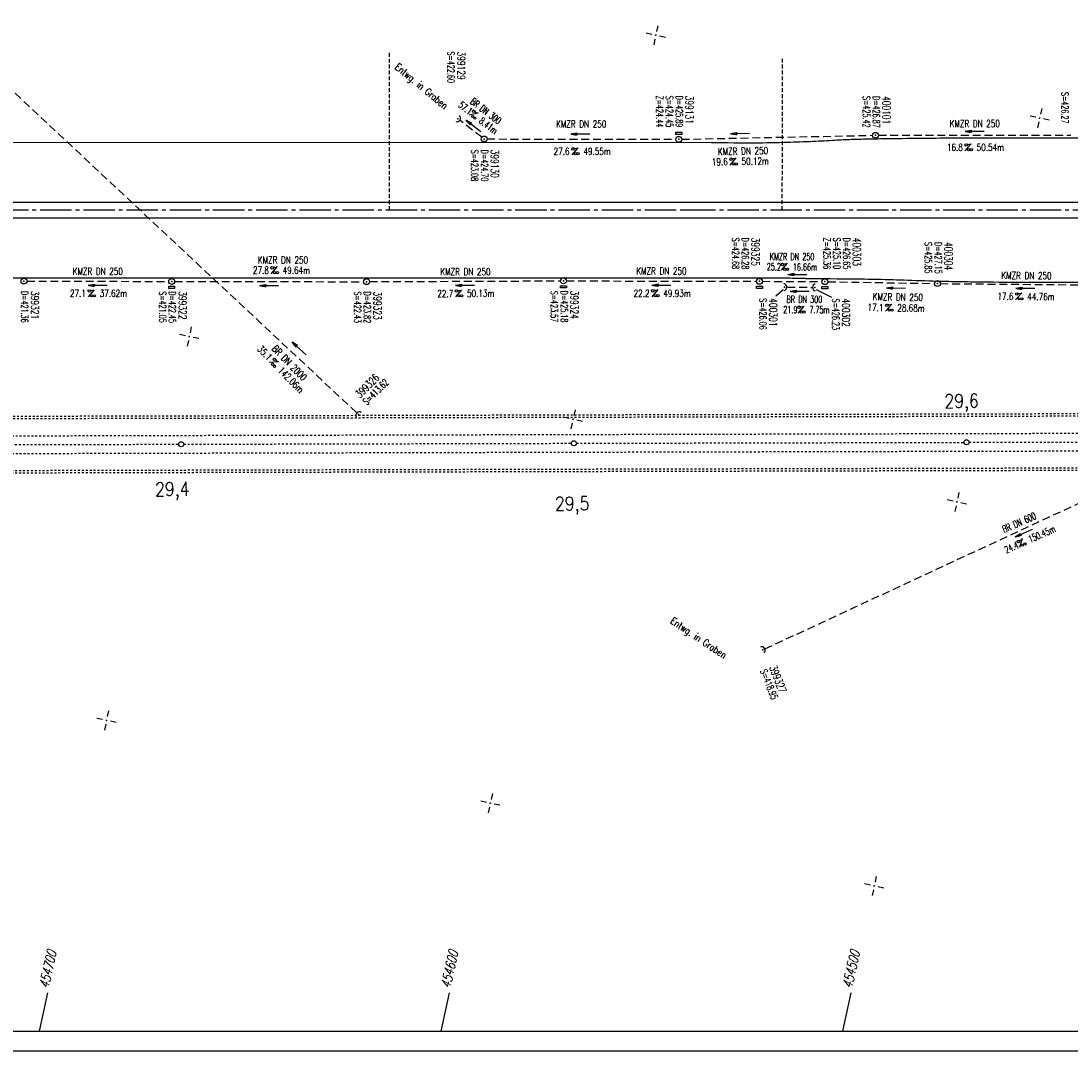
# Model space of a CAD drawing. Extents: x 0 to 1135, y 0 to 420.
# Tile 4 of 32: x 478 to 746, y 0 to 262. Entities that reach past the tile are written whole.
import ezdxf
from ezdxf.enums import TextEntityAlignment as Align

# ---------------------------------------------------------------- set-up
doc = ezdxf.new("R2010")
doc.units = 0
doc.header["$LTSCALE"] = 2
doc.header["$MEASUREMENT"] = 0
for name, pattern in [('ACAD_ISO03W100', [0.5, 0.25, -0.25]), ('ACAD_ISO05W100', [0.5, 0.25, -0.25]), ('ACHSE', [5.5, 4, -0.5, 0.5, -0.5]), ('AUSGEZOGEN', [0]), ('GESTRICH-X2', [1.5, 1, -0.5]), ('GESTRICHELT', [0.75, 0.5, -0.25])]:
    doc.linetypes.add(name, pattern=pattern)
doc.layers.get('0').update_dxf_attribs({"linetype": 'AUSGEZOGEN'})
for name, color, linetype in [('ACHSETOP', 250, 'ACHSE'), ('Bahnachse', 7, 'CONTINUOUS'), ('FBR', 8, 'CONTINUOUS'), ('Gleisachsen', 7, 'CONTINUOUS'), ('HEKTOM', 250, 'GESTRICHELT'), ('KANAL', 7, 'GESTRICH-X2'), ('NETZ', 250, 'CONTINUOUS'), ('PFEIL', 7, 'CONTINUOUS'), ('RAHMEN', 250, 'AUSGEZOGEN'), ('SCHACHTNR', 6, 'CONTINUOUS'), ('SCHRIFT', 7, 'CONTINUOUS'), ('SCHSYMBOL', 7, 'CONTINUOUS'), ('TEXTO', 4, 'CONTINUOUS'), ('TEXTU', 4, 'CONTINUOUS'), ('TUNNEL', 15, 'CONTINUOUS')]:
    doc.layers.add(name, color=color, linetype=linetype)
doc.styles.add('ROMANS', font='romans.shx', dxfattribs={"width": 0.8})

# ---------------------------------------------------------------- blocks, each defined once
blk = doc.blocks.new('IKR')
at = {"color": 0}
for p, q in [((-2.5, 0), (-1, 0)), ((0, 1), (0, 2.5)), ((1, 0), (2.5, 0)), ((0, -2.5), (0, -1))]:
    blk.add_line(p, q, dxfattribs=at)
blk.add_circle((0, 0), 0.05, dxfattribs=at)
blk.add_point((0, 0), dxfattribs=at)
blk = doc.blocks.new('40')
at = {"color": 0}
blk.add_arc((0.02, 0.31), 0.91, 192.5363, 347.4637, dxfattribs=at)
blk.add_point((0, 0), dxfattribs=at)
blk = doc.blocks.new('PROM')
blk.add_line((1.57, 1.82), (0.02, 0.02))
for centre, radius in [((0.32, 1.51), 0.317), ((0.94, 0.29), 0.283), ((1.64, 0.29), 0.283)]:
    blk.add_circle(centre, radius)
blk.add_arc((0.99, 2.68), 1.03, 239.1414, 303.3549)
blk = doc.blocks.new('PFEIL2')
at = {"color": 0}
for p, q in [((0.88, 0), (-2.4, -0.01)), ((0.88, -0.27), (0.88, 0.28)), ((0.88, 0.28), (2.43, 0.01)), ((0.91, 0.27), (0.88, 0.26)), ((0.97, 0.26), (0.88, 0.25)), ((1.02, 0.25), (0.88, 0.23)), ((1.07, 0.24), (0.88, 0.21)), ((1.13, 0.23), (0.88, 0.19)), ((1.18, 0.22), (0.88, 0.17)), ((1.24, 0.21), (0.88, 0.15)), ((1.29, 0.21), (0.88, 0.14)), ((1.34, 0.2), (0.88, 0.12)), ((1.4, 0.19), (0.88, 0.1)), ((1.45, 0.18), (0.88, 0.08)), ((1.51, 0.17), (0.88, 0.06)), ((1.56, 0.16), (0.88, 0.04)), ((1.61, 0.15), (0.88, 0.02)), ((1.67, 0.14), (0.88, 0.01)), ((1.72, 0.13), (0.88, -0.01)), ((1.78, 0.12), (0.88, -0.03)), ((1.83, 0.11), (0.88, -0.05)), ((1.88, 0.1), (0.88, -0.07)), ((1.94, 0.09), (0.88, -0.09)), ((2.05, 0.08), (0.88, -0.12)), ((1.99, 0.08), (0.88, -0.11)), ((2.1, 0.07), (0.88, -0.14)), ((2.15, 0.06), (0.88, -0.16)), ((2.21, 0.05), (0.88, -0.18)), ((2.26, 0.04), (0.88, -0.2)), ((2.32, 0.03), (0.88, -0.22)), ((2.37, 0.02), (0.88, -0.23)), ((2.42, 0.01), (0.88, -0.25)), ((2.43, 0.01), (0.88, -0.27))]:
    blk.add_line(p, q, dxfattribs=at)
blk = doc.blocks.new('GST')
at = {"color": 0}
blk.add_circle((0, 0), 0.75, dxfattribs=at)
blk.add_point((0, 0), dxfattribs=at)
blk = doc.blocks.new('10')
blk.add_blockref('GST', (0, 0))
blk = doc.blocks.new('13')
blk.add_lwpolyline([(0.76, 1.22), (-0.75, 1.22), (-0.75, 1.8), (0.76, 1.8)], close=True)
at = {"rotation": 180}
blk.add_blockref('GST', (0, 0), dxfattribs=at)
blk = doc.blocks.new('17')
blk.add_lwpolyline([(-0.76, -1.22), (0.75, -1.22), (0.75, -1.8), (-0.76, -1.8)], close=True)
blk.add_blockref('GST', (0, 0))
blk = doc.blocks.new('42')
at = {"color": 0}
blk.add_arc((-0.02, -0.31), 0.91, 12.5363, 167.4637, dxfattribs=at)
blk.add_point((0, 0), dxfattribs=at)

msp = doc.modelspace()

# ---------------------------------------------------------------- linework, layer by layer
at = {"layer": 'ACHSETOP'}
msp.add_lwpolyline([(25, 214.13), (47.23, 214.13), (122.23, 214.13), (322.23, 214.13), (472.23, 214.13), (647.23, 214.13), (872.23, 214.13), (950, 214.13)], dxfattribs=at)
at = {"layer": 'Bahnachse', "linetype": 'ACAD_ISO05W100'}
for points in [[(719.8, 154.98), (818.49, 155.22)], [(419.8, 154.25), (518.5, 154.49)], [(519.8, 154.49), (618.49, 154.73)], [(619.79, 154.73), (718.5, 154.97)]]:
    msp.add_lwpolyline(points, dxfattribs=at)
at = {"layer": 'Bahnachse', "linetype": 'Continuous'}
for centre in [(519.15, 154.49), (619.14, 154.73), (719.15, 154.98)]:
    msp.add_circle(centre, 0.65, dxfattribs=at)
at = {"layer": 'FBR'}
for points in [[(452.5, 231.38), (472.23, 231.38), (652.81, 231.29)], [(450.04, 196.88), (472.23, 196.88), (647.23, 196.88), (673.61, 196.83)]]:
    msp.add_lwpolyline(points, dxfattribs=at)
at = {"layer": 'FBR', "flags": 128}
for points in [[(851.06, 232.49, 0.000319), (846.63, 232.5, 0.001489), (845.69, 232.5, 0.000195), (829.55, 232.46, -0.000739), (825.28, 232.45, -0.002595), (808.21, 232.53, 0.002935), (793.1, 232.59, 0.000789), (779.33, 232.55, -0.000556), (759.81, 232.47, -0.000684), (735.15, 232.44, 0.000944), (717.29, 232.41, 0.001426), (709.31, 232.35, 0.001074), (698.71, 232.23, 0.002006), (693.27, 232.14, 0.002815), (689.39, 232.03, 0.007995), (685.03, 231.82, -0.006092), (679.31, 231.51, -0.001947), (679.14, 231.51, -0.000051), (672.58, 231.29, -0.008098), (664.1, 231.15, -0.006078), (652.81, 231.29)], [(673.61, 196.83, 0.00061), (677.98, 196.73, 0.00242), (679.08, 196.71, 0.000715), (693.12, 196.56, -0.002938), (696.54, 196.5, -0.004081), (704.17, 196.28, 0.003627), (712.76, 196.02, 0.000813), (717.81, 195.91, 0.001326), (720.92, 195.86, 0.002954), (731.18, 195.77, 0.001148), (757.59, 195.76, 0.000287), (775.43, 195.81, -0.000529), (785.1, 195.83, -0.000159), (785.38, 195.83, -0.000001), (820.08, 195.84, -0.000455), (827.51, 195.83, -0.000191), (845.21, 195.8)]]:
    msp.add_lwpolyline(points, format="xyb", dxfattribs=at)
at = {"layer": 'FBR'}
for points in [[(442.72, 216.13, -0.000001), (472.23, 216.13, -0.000003), (559.73, 216.13, 0.000002), (647.23, 216.13, 0.000002), (759.73, 216.13, -0.000002), (856.49, 216.13, -0.000002)], [(442.69, 212.13, -0.000001), (472.23, 212.13, -0.000003), (559.73, 212.13, 0.000002), (647.23, 212.13, 0.000002), (759.73, 212.13, -0.000002), (855.79, 212.13, -0.000002)]]:
    msp.add_lwpolyline(points, format="xyb", dxfattribs=at)
at = {"layer": 'Gleisachsen', "linetype": 'ACAD_ISO03W100'}
for points in [[(631.98, 157.01), (911.76, 157.69), (916.93, 157.7), (950, 157.85)], [(431.99, 156.52), (531.99, 156.77)], [(531.99, 156.77), (631.98, 157.01)], [(532, 152.27), (631.99, 152.51)], [(631.99, 152.51), (911.77, 153.19), (916.94, 153.2), (950, 153.35)], [(432, 152.02), (532, 152.27)]]:
    msp.add_lwpolyline(points, dxfattribs=at)
at = {"layer": 'HEKTOM'}
for p, q in [((572.23, 214.14), (572.22, 254.13)), ((672.23, 214.14), (672.24, 253.14))]:
    msp.add_line(p, q, dxfattribs=at)
at = {"layer": 'KANAL'}
for p, q in [((563.78, 162.56), (461.13, 258.55)), ((595.7, 232.66), (590.21, 236.88)), ((646.6, 232.14), (695.22, 233.14)), ((696.72, 233.14), (745.74, 233.22)), ((597.04, 232.21), (645.1, 232.12)), ((479.85, 196.02), (515.96, 195.94)), ((517.46, 195.94), (565.61, 195.86)), ((567.12, 195.88), (615.72, 196.09)), ((617.23, 196.08), (665.66, 195.97)), ((667.17, 195.97), (682.34, 195.9)), ((683.83, 195.86), (711, 195.41)), ((712.5, 195.38), (755.76, 195.01)), ((673.52, 194.47), (679.78, 194.43)), ((667.8, 102.38), (803.04, 165.13))]:
    msp.add_line(p, q, dxfattribs=at)
at = {"layer": 'NETZ'}
for p, q in [((483.07, 5.02), (485.17, 14.8)), ((585.36, 5.02), (587.47, 14.8)), ((687.66, 5.02), (689.76, 14.8))]:
    msp.add_line(p, q, dxfattribs=at)
at = {"layer": 'RAHMEN'}
msp.add_line((0, 0), (950, 0), dxfattribs=at)
at = {"layer": 'RAHMEN', "const_width": 0.35}
msp.add_lwpolyline([(25, 5), (1130, 5), (1130, 415), (25, 415), (25, 5)], dxfattribs=at)
at = {"layer": 'SCHACHTNR'}
for p, q in [((672.43, 193.78), (670.59, 192.16)), ((680.88, 193.86), (684.76, 191.89))]:
    msp.add_line(p, q, dxfattribs=at)
at = {"layer": 'TUNNEL', "linetype": 'ACAD_ISO03W100'}
for p, q in [((331.33, 161.28), (781.32, 162.38)), ((331.33, 160.68), (781.32, 161.78)), ((781.35, 148.48), (331.36, 147.38)), ((781.35, 147.88), (331.36, 146.78))]:
    msp.add_line(p, q, dxfattribs=at)

# ---------------------------------------------------------------- block references
at = {"layer": 'NETZ', "rotation": 167.8412}
for p in [(640, 258.6), (737.75, 237.53), (521.18, 181.9), (618.93, 160.84), (716.69, 139.78), (500.12, 84.15), (597.87, 63.08), (695.63, 42.02)]:
    msp.add_blockref('IKR', p, dxfattribs=at)
at = {"layer": 'PFEIL'}
for p, rotation in [((593.57, 235.56), 142.4460655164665), ((620.79, 233.49), 179.9169655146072), ((661.5, 233.63), 181.161565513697), ((721.23, 234.17), 180.0713655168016), ((676.06, 197.74), 179.7060655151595), ((497.91, 194.98), 179.8808655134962), ((591.43, 194.98), 180.2410655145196), ((641.45, 195.02), 179.8690655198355), ((541.54, 194.91), 179.9189655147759), ((676.64, 193.46), 179.5452655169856), ((701.19, 194.29), 179.0139655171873), ((734.13, 194.2), 179.5055655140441), ((549.18, 178.88), 136.9199655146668), ((733.71, 131.9), 203.6972231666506)]:
    msp.add_blockref('PFEIL2', p, dxfattribs=dict(at, rotation=rotation))
at = {"layer": 'SCHSYMBOL'}
for name, p, rotation in [('40', (589.63, 237.33), 57.29300470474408), ('10', (596.3, 232.2), 359.9999655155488), ('13', (645.85, 232.13), 359.9999655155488), ('10', (695.96, 233.15), 359.9999655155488), ('10', (479.1, 196.02), 359.9999655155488), ('17', (516.72, 195.94), 359.9999655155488), ('10', (566.36, 195.87), 359.9999655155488), ('17', (616.49, 196.08), 359.9999655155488), ('17', (666.41, 195.97), 359.9999655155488), ('42', (672.77, 194.49), 272.9264794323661), ('42', (680.52, 194.43), 89.99996551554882), ('17', (683.07, 195.88), 359.9999655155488), ('10', (711.75, 195.39), 359.9999655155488), ('42', (564.33, 162.04), 45.8746023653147), ('40', (667.24, 102.15), 123.7404996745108)]:
    msp.add_blockref(name, p, dxfattribs=dict(at, rotation=rotation))
at = {"layer": 'TEXTU'}
for p, rotation in [((592.44, 238.27), 322.4460655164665), ((618.57, 228.17), 359.9169655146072), ((718.73, 229.18), 0.07136551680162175), ((658.87, 225.54), 1.161565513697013), ((671.91, 198.75), 359.7060655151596), ((541.99, 197.89), 359.9189655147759), ((495.4, 191.99), 359.8808655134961), ((588.94, 191.97), 0.2410655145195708), ((638.94, 192.03), 359.8690655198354), ((731.6, 191.22), 359.5055655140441), ((698.5, 188.37), 359.0139655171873), ((676.12, 187.86), 359.5452655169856), ((541.56, 175.29), 314.1677989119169), ((732.62, 128.15), 23.69722316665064)]:
    msp.add_blockref('PROM', p, dxfattribs=dict(at, rotation=rotation))

# ---------------------------------------------------------------- texts
at = {"layer": 'Bahnachse', "linetype": 'Continuous', "style": 'ROMANS', "width": 0.8337}
for s, oblique, p in [('29,6', 0, (713.53, 163.7)), ('29,4', 360, (512.5, 141.27)), ('29,5', 360, (614.35, 137.57))]:
    msp.add_text(s, height=3.5, rotation=0.8401, dxfattribs=dict(at, oblique=oblique)).set_placement(p)
at = {"layer": 'NETZ', "style": 'ROMANS', "oblique": 16.6, "width": 0.75}
for s, p in [('454700', (485.38, 15.77)), ('454600', (587.68, 15.77)), ('454500', (689.97, 15.77))]:
    msp.add_text(s, height=2.5, rotation=77.8412, dxfattribs=at).set_placement(p)
at = {"layer": 'SCHACHTNR', "style": 'ROMANS'}
for s, height, rotation, width, p in [('S=422.60', 1.8, 270, 0.6, (586.97, 254.49)), ('399129', 2, 270, 0.7, (589.49, 254.48)), ('S=426.27', 1.8, 270, 0.6, (743.35, 244.16)), ('Z=424.44', 1.8, 270, 0.6, (640.1, 243.24)), ('S=424.45', 1.8, 270, 0.6, (642.6, 243.24)), ('D=425.89', 1.8, 270, 0.6, (645.09, 243.25)), ('399131', 2, 270, 0.7, (647.58, 243.23)), ('S=425.42', 1.8, 270, 0.6, (692.77, 243.14)), ('D=426.87', 1.8, 270, 0.6, (695.26, 243.14)), ('400101', 2, 270, 0.7, (697.76, 243.15)), ('S=423.08', 1.8, 270, 0.6, (592.99, 229.49)), ('D=424.70', 1.8, 270, 0.6, (595.51, 229.48)), ('399130', 2, 270, 0.7, (598.01, 229.49)), ('S=424.68', 1.8, 270, 0.6, (659.43, 207.1)), ('D=426.28', 1.8, 270, 0.6, (661.92, 207.08)), ('399325', 2, 270, 0.7, (664.41, 207.09)), ('Z=425.36', 1.8, 270, 0.6, (682.72, 207.08)), ('S=425.10', 1.8, 270, 0.6, (685.22, 207.09)), ('D=426.65', 1.8, 270, 0.6, (687.71, 207.1)), ('400303', 2, 270, 0.7, (690.2, 207.07)), ('S=425.85', 1.8, 270, 0.6, (708.54, 206)), ('400304', 2, 270, 0.7, (713.56, 205.98)), ('D=427.15', 1.8, 270, 0.6, (711.06, 205.97)), ('D=421.36', 1.8, 270, 0.6, (478.38, 193.52)), ('399321', 2, 270, 0.7, (480.91, 193.52)), ('S=421.05', 1.8, 270, 0.6, (513.53, 193.43)), ('D=422.45', 1.8, 270, 0.6, (516.02, 193.43)), ('399322', 2, 270, 0.7, (518.52, 193.44)), ('S=422.43', 1.8, 270, 0.6, (563.16, 193.38)), ('D=423.82', 1.8, 270, 0.6, (565.66, 193.39)), ('399323', 2, 270, 0.7, (568.15, 193.36)), ('S=423.57', 1.8, 270, 0.6, (613.3, 193.57)), ('D=425.18', 1.8, 270, 0.6, (615.79, 193.58)), ('399324', 2, 270, 0.7, (618.29, 193.59)), ('S=426.06', 1.8, 270, 0.6, (666.42, 191.66)), ('400301', 2, 270, 0.7, (668.92, 191.66)), ('S=426.23', 1.8, 270, 0.6, (684.96, 191.58)), ('400302', 2, 270, 0.7, (687.45, 191.59)), ('399326', 2, 45.0103, 0.7, (564.7, 166.1)), ('S=413.62', 1.8, 45.0103, 0.6, (566.46, 164.34)), ('S=418.95', 1.8, 291.5865, 0.6, (666.54, 96.76)), ('399327', 2, 291.5865, 0.7, (668.86, 97.66))]:
    msp.add_text(s, height=height, rotation=rotation, dxfattribs=dict(at, width=width)).set_placement(p)
at = {"layer": 'SCHRIFT', "style": 'ROMANS', "width": 0.8}
for rotation, p in [(320.2895, (573.39, 250.26)), (326.0148, (643.54, 109.07))]:
    msp.add_text('Entwg. in Graben', height=1.8, rotation=rotation, dxfattribs=at).set_placement(p)
at = {"layer": 'TEXTO', "style": 'ROMANS'}
for s, rotation, width, p in [('BR DN 300', 322.4461, 0.6, (596.17, 238.63)), ('KMZR DN 250', 359.917, 0.75, (621.01, 235.11)), ('KMZR DN 250', 0.0714, 0.75, (721.24, 235.24)), ('KMZR DN 250', 1.1616, 0.75, (662.24, 228.23)), ('KMZR DN 250', 359.919, 0.75, (545.06, 200.51)), ('KMZR DN 250', 359.7061, 0.6, (674.72, 201.36)), ('KMZR DN 250', 359.8809, 0.75, (497.9, 197.63)), ('KMZR DN 250', 0.2411, 0.75, (591.54, 197.53)), ('KMZR DN 250', 359.8691, 0.75, (641.44, 197.67)), ('KMZR DN 250', 359.5056, 0.75, (734.39, 196.52)), ('KMZR DN 250', 359.014, 0.75, (701.63, 191.06)), ('BR DN 300', 359.5453, 0.6, (677.84, 190.48)), ('BR DN 2000', 314.1678, 0.75, (546.07, 174.56)), ('BR DN 600', 23.6972, 0.6, (732.9, 133.73))]:
    msp.add_text(s, height=1.8, rotation=rotation, dxfattribs=dict(at, width=width)).set_placement(p, align=Align.CENTER)
at = {"layer": 'TEXTU', "style": 'ROMANS'}
for s, rotation, width, p in [('57.1', 322.4461, 0.6, (589.55, 240.48)), ('8.41m', 322.4461, 0.6, (594.81, 236.44)), ('27.6', 359.917, 0.75, (613.98, 228.18)), ('49.55m', 359.917, 0.75, (621.58, 228.17)), ('16.8', 0.0714, 0.75, (714.15, 229.16)), ('50.54m', 0.0714, 0.75, (721.73, 229.19)), ('19.6', 1.1616, 0.75, (654.3, 225.46)), ('50.12m', 1.1616, 0.75, (661.87, 225.58)), ('25.2', 359.7061, 0.6, (668.26, 198.77)), ('16.66m', 359.7061, 0.6, (674.91, 198.74)), ('27.8', 359.919, 0.75, (537.42, 197.91)), ('49.64m', 359.919, 0.75, (544.99, 197.88)), ('27.1', 359.8809, 0.75, (490.81, 191.99)), ('37.62m', 359.8809, 0.75, (498.39, 191.99)), ('22.7', 0.2411, 0.75, (584.37, 191.94)), ('50.13m', 0.2411, 0.75, (591.95, 191.97)), ('22.2', 359.8691, 0.75, (634.35, 192.04)), ('49.93m', 359.8691, 0.75, (641.93, 192.04)), ('17.6', 359.5056, 0.75, (727.02, 191.26)), ('44.76m', 359.5056, 0.75, (734.61, 191.19)), ('17.1', 359.014, 0.75, (693.92, 188.45)), ('28.68m', 359.014, 0.75, (701.5, 188.32)), ('21.9', 359.5453, 0.6, (672.47, 187.87)), ('7.75m', 359.5453, 0.6, (679.11, 187.84)), ('35.1', 314.1678, 0.75, (538.37, 178.56)), ('142.06m', 314.1678, 0.75, (543.65, 173.15)), ('150.45m', 23.6972, 0.6, (735.37, 129.35)), ('24.4', 23.6972, 0.6, (729.29, 126.66))]:
    msp.add_text(s, height=1.8, rotation=rotation, dxfattribs=dict(at, width=width)).set_placement(p)

doc.saveas('drawing.dxf')
